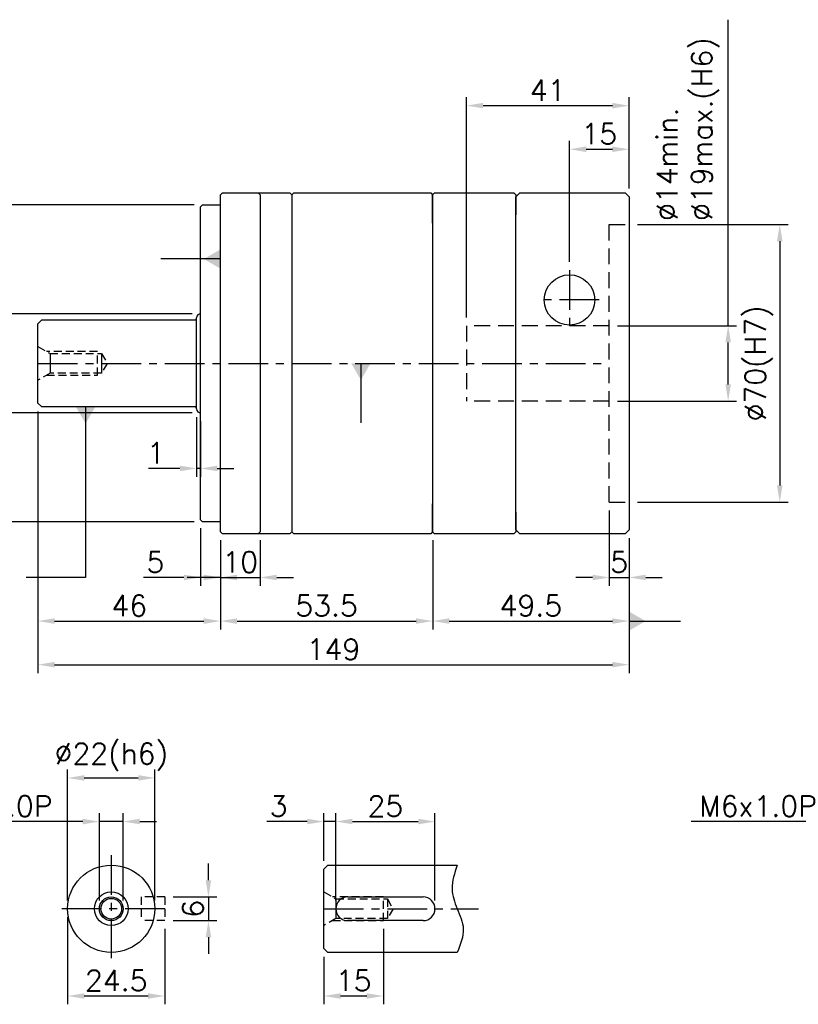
# Model space of a CAD drawing. Header units: millimetres. Extents: x -229 to 775, y -19 to 500.
# Tile 2 of 3: x -63 to 133, y 195 to 444. Entities that reach past the tile are written whole.
import ezdxf

# ---------------------------------------------------------------- set-up
doc = ezdxf.new("R2010")
doc.units = ezdxf.units.MM
doc.header["$LTSCALE"] = 4
doc.linetypes.add('CENTER', pattern=[2, 1.25, -0.25, 0.25, -0.25])
doc.linetypes.add('DASHED', pattern=[0.75, 0.5, -0.25])
for name, color, linetype in [('DIM', 6, 'Continuous'), ('MF090X1-211', 7, 'Continuous'), ('MF90X-011', 7, 'Continuous'), ('MF90X1-010', 7, 'Continuous'), ('MF90X1-012', 7, 'Continuous'), ('MF90X1-511', 7, 'Continuous'), ('圖框', 7, 'Continuous'), ('虛線', 170, 'DASHED')]:
    doc.layers.add(name, color=color, linetype=linetype)
doc.styles.get("Standard").update_dxf_attribs({"font": 'romans.shx'})
doc.dimstyles.get("Standard").update_dxf_attribs({"dimscale": 2.1, "dimtxt": 2.5, "dimasz": 2, "dimexe": 1, "dimexo": 1, "dimgap": 0.6, "dimtad": 1, "dimdec": 4, "dimdsep": 46, "dimtxsty": 'Standard', "dimcen": 0.5, "dimdle": 1, "dimclrt": 7, "dimadec": 4, "dimazin": 2, "dimtfac": 1, "dimtdec": 4, "dimtofl": 0, "dimtmove": 0, "dimatfit": 3, "dimfxl": 0, "dimtolj": 1, "dimarcsym": 0})

# ---------------------------------------------------------------- blocks, each defined once
blk = doc.blocks.new('*D14')
at = {"color": 0, "lineweight": -2, "ltscale": 2}
for p, q in [((115.35, 366.54), (115.35, 443.72)), ((87.45, 366.54), (117.45, 366.54)), ((115.35, 351.74), (115.35, 362.34)), ((87.45, 347.54), (117.45, 347.54))]:
    blk.add_line(p, q, dxfattribs=at)
at = {"color": 0, "ltscale": 2}
for points in [[(114.65, 362.34), (116.05, 362.34), (115.35, 366.54)], [(114.65, 351.74), (116.05, 351.74), (115.35, 347.54)]]:
    blk.add_solid(points, dxfattribs=at)
at = {"layer": 'Defpoints', "color": 0, "ltscale": 2}
for p in [(85.35, 366.54), (85.35, 347.54), (115.35, 347.54)]:
    blk.add_point(p, dxfattribs=at)
at = {"color": 7, "ltscale": 2, "insert": (97.34, 392.96), "char_height": 5.25, "attachment_point": 1, "rotation": 90}
blk.add_mtext('\\A1;%%C14min.\\P%%C19max.(H6)', dxfattribs=at)
blk = doc.blocks.new('*D15')
at = {"layer": 'Defpoints', "color": 0, "ltscale": 2}
for p in [(90.35, 392.04), (90.35, 322.04), (128.35, 322.04)]:
    blk.add_point(p, dxfattribs=at)
at = {"layer": '圖框', "color": 0, "lineweight": -2, "ltscale": 2}
for p, q in [((92.45, 392.04), (130.45, 392.04)), ((128.35, 387.84), (128.35, 326.24)), ((92.45, 322.04), (130.45, 322.04))]:
    blk.add_line(p, q, dxfattribs=at)
at = {"layer": '圖框', "color": 0, "ltscale": 2}
for points in [[(127.65, 387.84), (129.05, 387.84), (128.35, 392.04)], [(127.65, 326.24), (129.05, 326.24), (128.35, 322.04)]]:
    blk.add_solid(points, dxfattribs=at)
at = {"layer": '圖框', "color": 7, "ltscale": 2, "insert": (123.09, 357.04), "char_height": 5.25, "attachment_point": 5, "rotation": 90}
blk.add_mtext('\\A1;%%C70(H7)', dxfattribs=at)
blk = doc.blocks.new('*D16')
at = {"layer": 'Defpoints', "color": 0, "ltscale": 2}
for p in [(-17.65, 369.54), (-83.65, 344.54), (-17.65, 344.54)]:
    blk.add_point(p, dxfattribs=at)
at = {"layer": '圖框', "color": 0, "lineweight": -2, "ltscale": 2}
for p, q in [((-19.75, 369.54), (-85.75, 369.54)), ((-83.65, 365.34), (-83.65, 348.74)), ((-19.75, 344.54), (-85.75, 344.54))]:
    blk.add_line(p, q, dxfattribs=at)
at = {"layer": '圖框', "color": 0, "ltscale": 2}
for points in [[(-84.35, 365.34), (-82.95, 365.34), (-83.65, 369.54)], [(-84.35, 348.74), (-82.95, 348.74), (-83.65, 344.54)]]:
    blk.add_solid(points, dxfattribs=at)
at = {"layer": '圖框', "color": 7, "ltscale": 2, "insert": (-87.54, 357.04), "char_height": 5.25, "attachment_point": 5, "rotation": 90}
blk.add_mtext('\\A1;%%C25', dxfattribs=at)
blk = doc.blocks.new('*D17')
at = {"layer": 'Defpoints', "color": 0, "ltscale": 2}
for p in [(-17.15, 397.04), (-96.65, 317.04), (-17.15, 317.04)]:
    blk.add_point(p, dxfattribs=at)
at = {"layer": '圖框', "color": 0, "lineweight": -2, "ltscale": 2}
for p, q in [((-19.25, 397.04), (-98.75, 397.04)), ((-96.65, 392.84), (-96.65, 321.24)), ((-19.25, 317.04), (-98.75, 317.04))]:
    blk.add_line(p, q, dxfattribs=at)
at = {"layer": '圖框', "color": 0, "ltscale": 2}
for points in [[(-97.35, 392.84), (-95.95, 392.84), (-96.65, 397.04)], [(-97.35, 321.24), (-95.95, 321.24), (-96.65, 317.04)]]:
    blk.add_solid(points, dxfattribs=at)
at = {"layer": '圖框', "color": 7, "ltscale": 2, "insert": (-101.91, 357.04), "char_height": 5.25, "attachment_point": 5, "rotation": 90}
blk.add_mtext('\\A1;%%C80(h7)', dxfattribs=at)
blk = doc.blocks.new('*D18')
at = {"layer": 'Defpoints', "color": 0, "ltscale": 2}
for p in [(-17.65, 317.54), (-12.65, 314.54), (-12.65, 303.04)]:
    blk.add_point(p, dxfattribs=at)
at = {"layer": '圖框', "color": 0, "lineweight": -2, "ltscale": 2}
for p, q in [((-17.65, 315.44), (-17.65, 300.94)), ((-12.65, 312.44), (-12.65, 300.94)), ((-21.85, 303.04), (-32.07, 303.04)), ((-12.65, 303.04), (-17.65, 303.04)), ((-8.45, 303.04), (-4.25, 303.04))]:
    blk.add_line(p, q, dxfattribs=at)
at = {"layer": '圖框', "color": 0, "ltscale": 2}
for points in [[(-21.85, 303.74), (-21.85, 302.34), (-17.65, 303.04)], [(-8.45, 303.74), (-8.45, 302.34), (-12.65, 303.04)]]:
    blk.add_solid(points, dxfattribs=at)
at = {"layer": '圖框', "color": 7, "ltscale": 2, "insert": (-29.06, 306.92), "char_height": 5.25, "attachment_point": 5}
blk.add_mtext('\\A1;5', dxfattribs=at)
blk = doc.blocks.new('*D19')
at = {"layer": 'Defpoints', "color": 0, "ltscale": 2}
for p in [(-12.65, 314.54), (-2.65, 314.54), (-2.65, 303.04)]:
    blk.add_point(p, dxfattribs=at)
at = {"layer": '圖框', "color": 0, "lineweight": -2, "ltscale": 2}
for p, q in [((-12.65, 312.44), (-12.65, 300.94)), ((-2.65, 312.44), (-2.65, 300.94)), ((-16.85, 303.04), (-21.05, 303.04)), ((-12.65, 303.04), (-2.65, 303.04)), ((1.55, 303.04), (5.75, 303.04))]:
    blk.add_line(p, q, dxfattribs=at)
at = {"layer": '圖框', "color": 0, "ltscale": 2}
for points in [[(-16.85, 303.74), (-16.85, 302.34), (-12.65, 303.04)], [(1.55, 303.74), (1.55, 302.34), (-2.65, 303.04)]]:
    blk.add_solid(points, dxfattribs=at)
at = {"layer": '圖框', "color": 7, "ltscale": 2, "insert": (-7.65, 306.92), "char_height": 5.25, "attachment_point": 5}
blk.add_mtext('\\A1;10', dxfattribs=at)
blk = doc.blocks.new('*D20')
at = {"layer": 'Defpoints', "color": 0, "ltscale": 2}
for p in [(-58.65, 347.04), (-12.65, 314.54), (-12.65, 292.04)]:
    blk.add_point(p, dxfattribs=at)
at = {"layer": '圖框', "color": 0, "lineweight": -2, "ltscale": 2}
for p, q in [((-58.65, 344.94), (-58.65, 289.94)), ((-12.65, 312.44), (-12.65, 289.94)), ((-54.45, 292.04), (-16.85, 292.04))]:
    blk.add_line(p, q, dxfattribs=at)
at = {"layer": '圖框', "color": 0, "ltscale": 2}
for points in [[(-54.45, 292.74), (-54.45, 291.34), (-58.65, 292.04)], [(-16.85, 292.74), (-16.85, 291.34), (-12.65, 292.04)]]:
    blk.add_solid(points, dxfattribs=at)
at = {"layer": '圖框', "color": 7, "ltscale": 2, "insert": (-35.65, 295.92), "char_height": 5.25, "attachment_point": 5}
blk.add_mtext('\\A1;46', dxfattribs=at)
blk = doc.blocks.new('*D21')
at = {"layer": 'Defpoints', "color": 0, "ltscale": 2}
for p in [(-12.65, 314.54), (40.85, 314.54), (40.85, 292.04)]:
    blk.add_point(p, dxfattribs=at)
at = {"layer": '圖框', "color": 0, "lineweight": -2, "ltscale": 2}
for p, q in [((-12.65, 312.44), (-12.65, 289.94)), ((40.85, 312.44), (40.85, 289.94)), ((-8.45, 292.04), (36.65, 292.04))]:
    blk.add_line(p, q, dxfattribs=at)
at = {"layer": '圖框', "color": 0, "ltscale": 2}
for points in [[(-8.45, 292.74), (-8.45, 291.34), (-12.65, 292.04)], [(36.65, 292.74), (36.65, 291.34), (40.85, 292.04)]]:
    blk.add_solid(points, dxfattribs=at)
at = {"layer": '圖框', "color": 7, "ltscale": 2, "insert": (14.1, 295.92), "char_height": 5.25, "attachment_point": 5}
blk.add_mtext('\\A1;53.5', dxfattribs=at)
blk = doc.blocks.new('*D22')
at = {"layer": 'Defpoints', "color": 0, "ltscale": 2}
for p in [(40.85, 314.54), (90.35, 315.04), (90.35, 292.04)]:
    blk.add_point(p, dxfattribs=at)
at = {"layer": '圖框', "color": 0, "lineweight": -2, "ltscale": 2}
for p, q in [((90.35, 312.94), (90.35, 289.94)), ((40.85, 312.44), (40.85, 289.94)), ((45.05, 292.04), (86.15, 292.04))]:
    blk.add_line(p, q, dxfattribs=at)
at = {"layer": '圖框', "color": 0, "ltscale": 2}
for points in [[(45.05, 292.74), (45.05, 291.34), (40.85, 292.04)], [(86.15, 292.74), (86.15, 291.34), (90.35, 292.04)]]:
    blk.add_solid(points, dxfattribs=at)
at = {"layer": '圖框', "color": 7, "ltscale": 2, "insert": (65.6, 295.92), "char_height": 5.25, "attachment_point": 5}
blk.add_mtext('\\A1;49.5', dxfattribs=at)
blk = doc.blocks.new('*D23')
at = {"layer": 'Defpoints', "color": 0, "ltscale": 2}
for p in [(85.35, 322.04), (90.35, 315.04), (90.35, 303.04)]:
    blk.add_point(p, dxfattribs=at)
at = {"layer": '圖框', "color": 0, "lineweight": -2, "ltscale": 2}
for p, q in [((85.35, 319.94), (85.35, 300.94)), ((90.35, 312.94), (90.35, 300.94)), ((81.15, 303.04), (76.95, 303.04)), ((85.35, 303.04), (90.35, 303.04)), ((94.55, 303.04), (98.75, 303.04))]:
    blk.add_line(p, q, dxfattribs=at)
at = {"layer": '圖框', "color": 0, "ltscale": 2}
for points in [[(81.15, 303.74), (81.15, 302.34), (85.35, 303.04)], [(94.55, 303.74), (94.55, 302.34), (90.35, 303.04)]]:
    blk.add_solid(points, dxfattribs=at)
at = {"layer": '圖框', "color": 7, "ltscale": 2, "insert": (87.85, 306.92), "char_height": 5.25, "attachment_point": 5}
blk.add_mtext('\\A1;5', dxfattribs=at)
blk = doc.blocks.new('*D24')
at = {"layer": 'Defpoints', "color": 0, "ltscale": 2}
for p in [(90.35, 411.04), (90.35, 399.04), (75.35, 380.54)]:
    blk.add_point(p, dxfattribs=at)
at = {"layer": '圖框', "color": 0, "lineweight": -2, "ltscale": 2}
for p, q in [((75.35, 382.64), (75.35, 413.14)), ((90.35, 401.14), (90.35, 413.14)), ((79.55, 411.04), (86.15, 411.04))]:
    blk.add_line(p, q, dxfattribs=at)
at = {"layer": '圖框', "color": 0, "ltscale": 2}
for points in [[(79.55, 411.74), (79.55, 410.34), (75.35, 411.04)], [(86.15, 411.74), (86.15, 410.34), (90.35, 411.04)]]:
    blk.add_solid(points, dxfattribs=at)
at = {"layer": '圖框', "color": 7, "ltscale": 2, "insert": (82.85, 414.92), "char_height": 5.25, "attachment_point": 5}
blk.add_mtext('\\A1;15', dxfattribs=at)
blk = doc.blocks.new('*D25')
at = {"layer": 'Defpoints', "color": 0, "ltscale": 2}
for p in [(90.35, 422.04), (90.35, 399.04), (49.35, 366.54)]:
    blk.add_point(p, dxfattribs=at)
at = {"layer": '圖框', "color": 0, "lineweight": -2, "ltscale": 2}
for p, q in [((49.35, 368.64), (49.35, 424.14)), ((90.35, 401.14), (90.35, 424.14)), ((53.55, 422.04), (86.15, 422.04))]:
    blk.add_line(p, q, dxfattribs=at)
at = {"layer": '圖框', "color": 0, "ltscale": 2}
for points in [[(53.55, 422.74), (53.55, 421.34), (49.35, 422.04)], [(86.15, 422.74), (86.15, 421.34), (90.35, 422.04)]]:
    blk.add_solid(points, dxfattribs=at)
at = {"layer": '圖框', "color": 7, "ltscale": 2, "insert": (69.85, 425.92), "char_height": 5.25, "attachment_point": 5}
blk.add_mtext('\\A1;41', dxfattribs=at)
blk = doc.blocks.new('*D29')
at = {"layer": 'Defpoints', "color": 0, "ltscale": 2}
for p in [(-58.65, 347.04), (90.35, 315.04), (90.35, 281.04)]:
    blk.add_point(p, dxfattribs=at)
at = {"layer": '圖框', "color": 0, "lineweight": -2, "ltscale": 2}
for p, q in [((-58.65, 344.94), (-58.65, 278.94)), ((90.35, 312.94), (90.35, 278.94)), ((-54.45, 281.04), (86.15, 281.04))]:
    blk.add_line(p, q, dxfattribs=at)
at = {"layer": '圖框', "color": 0, "ltscale": 2}
for points in [[(-54.45, 281.74), (-54.45, 280.34), (-58.65, 281.04)], [(86.15, 281.74), (86.15, 280.34), (90.35, 281.04)]]:
    blk.add_solid(points, dxfattribs=at)
at = {"layer": '圖框', "color": 7, "ltscale": 2, "insert": (15.85, 284.92), "char_height": 5.25, "attachment_point": 5}
blk.add_mtext('\\A1;149', dxfattribs=at)
blk = doc.blocks.new('*D33')
at = {"layer": 'Defpoints', "color": 0, "ltscale": 2}
for p in [(-29.18, 252.48), (-51.18, 219.48), (-29.18, 219.48)]:
    blk.add_point(p, dxfattribs=at)
at = {"layer": '圖框', "color": 0, "lineweight": -2, "ltscale": 2}
for p, q in [((-51.18, 221.58), (-51.18, 254.58)), ((-29.18, 221.58), (-29.18, 254.58)), ((-46.98, 252.48), (-33.38, 252.48))]:
    blk.add_line(p, q, dxfattribs=at)
at = {"layer": '圖框', "color": 0, "ltscale": 2}
for points in [[(-46.98, 253.18), (-46.98, 251.78), (-51.18, 252.48)], [(-33.38, 253.18), (-33.38, 251.78), (-29.18, 252.48)]]:
    blk.add_solid(points, dxfattribs=at)
at = {"layer": '圖框', "color": 7, "ltscale": 2, "insert": (-40.18, 257.74), "char_height": 5.25, "attachment_point": 5}
blk.add_mtext('\\A1;%%C22(h6)', dxfattribs=at)
blk = doc.blocks.new('*D34')
at = {"layer": 'Defpoints', "color": 0, "ltscale": 2}
for p in [(-37.18, 241.48), (-43.18, 219.48), (-37.18, 219.48)]:
    blk.add_point(p, dxfattribs=at)
at = {"layer": '圖框', "color": 0, "lineweight": -2, "ltscale": 2}
for p, q in [((-43.18, 221.58), (-43.18, 243.58)), ((-37.18, 221.58), (-37.18, 243.58)), ((-47.38, 241.48), (-86.73, 241.48)), ((-37.18, 241.48), (-43.18, 241.48)), ((-32.98, 241.48), (-28.78, 241.48))]:
    blk.add_line(p, q, dxfattribs=at)
at = {"layer": '圖框', "color": 0, "ltscale": 2}
for points in [[(-47.38, 242.18), (-47.38, 240.78), (-43.18, 241.48)], [(-32.98, 242.18), (-32.98, 240.78), (-37.18, 241.48)]]:
    blk.add_solid(points, dxfattribs=at)
at = {"layer": '圖框', "color": 7, "ltscale": 2, "insert": (-69.84, 245.37), "char_height": 5.25, "attachment_point": 5}
blk.add_mtext('\\A1;M6x1.0P', dxfattribs=at)
blk = doc.blocks.new('*D35')
at = {"layer": 'Defpoints', "color": 0, "ltscale": 2}
for p in [(-51.18, 219.48), (-26.68, 216.48), (-26.68, 197.48)]:
    blk.add_point(p, dxfattribs=at)
at = {"layer": '圖框', "color": 0, "lineweight": -2, "ltscale": 2}
for p, q in [((-51.18, 217.38), (-51.18, 195.38)), ((-26.68, 214.38), (-26.68, 195.38)), ((-46.98, 197.48), (-30.88, 197.48))]:
    blk.add_line(p, q, dxfattribs=at)
at = {"layer": '圖框', "color": 0, "ltscale": 2}
for points in [[(-46.98, 198.18), (-46.98, 196.78), (-51.18, 197.48)], [(-30.88, 198.18), (-30.88, 196.78), (-26.68, 197.48)]]:
    blk.add_solid(points, dxfattribs=at)
at = {"layer": '圖框', "color": 7, "ltscale": 2, "insert": (-38.93, 201.37), "char_height": 5.25, "attachment_point": 5}
blk.add_mtext('\\A1;24.5', dxfattribs=at)
blk = doc.blocks.new('*D36')
at = {"layer": 'Defpoints', "color": 0, "ltscale": 2}
for p in [(-26.68, 222.48), (-26.68, 216.48), (-15.68, 216.48)]:
    blk.add_point(p, dxfattribs=at)
at = {"layer": '圖框', "color": 0, "lineweight": -2, "ltscale": 2}
for p, q in [((-15.68, 226.68), (-15.68, 230.88)), ((-24.58, 222.48), (-13.58, 222.48)), ((-15.68, 222.48), (-15.68, 216.48)), ((-24.58, 216.48), (-13.58, 216.48)), ((-15.68, 212.28), (-15.68, 208.08))]:
    blk.add_line(p, q, dxfattribs=at)
at = {"layer": '圖框', "color": 0, "ltscale": 2}
for points in [[(-16.38, 226.68), (-14.98, 226.68), (-15.68, 222.48)], [(-16.38, 212.28), (-14.98, 212.28), (-15.68, 216.48)]]:
    blk.add_solid(points, dxfattribs=at)
at = {"layer": '圖框', "color": 7, "ltscale": 2, "insert": (-19.57, 219.48), "char_height": 5.25, "attachment_point": 5, "rotation": 90}
blk.add_mtext('\\A1;6', dxfattribs=at)
blk = doc.blocks.new('*D37')
at = {"layer": 'Defpoints', "color": 0, "ltscale": 2}
for p in [(13.42, 241.48), (13.42, 229.48), (16.42, 219.48)]:
    blk.add_point(p, dxfattribs=at)
at = {"layer": '圖框', "color": 0, "lineweight": -2, "ltscale": 2}
for p, q in [((13.42, 231.58), (13.42, 243.58)), ((16.42, 221.58), (16.42, 243.58)), ((9.22, 241.48), (-1, 241.48)), ((16.42, 241.48), (13.42, 241.48)), ((20.62, 241.48), (24.82, 241.48))]:
    blk.add_line(p, q, dxfattribs=at)
at = {"layer": '圖框', "color": 0, "ltscale": 2}
for points in [[(9.22, 242.18), (9.22, 240.78), (13.42, 241.48)], [(20.62, 242.18), (20.62, 240.78), (16.42, 241.48)]]:
    blk.add_solid(points, dxfattribs=at)
at = {"layer": '圖框', "color": 7, "ltscale": 2, "insert": (2.01, 245.37), "char_height": 5.25, "attachment_point": 5}
blk.add_mtext('\\A1;3', dxfattribs=at)
blk = doc.blocks.new('*D38')
at = {"layer": 'Defpoints', "color": 0, "ltscale": 2}
for p in [(41.42, 241.48), (16.42, 219.48), (41.42, 219.48)]:
    blk.add_point(p, dxfattribs=at)
at = {"layer": '圖框', "color": 0, "lineweight": -2, "ltscale": 2}
for p, q in [((16.42, 221.58), (16.42, 243.58)), ((41.42, 221.58), (41.42, 243.58)), ((20.62, 241.48), (37.22, 241.48))]:
    blk.add_line(p, q, dxfattribs=at)
at = {"layer": '圖框', "color": 0, "ltscale": 2}
for points in [[(20.62, 242.18), (20.62, 240.78), (16.42, 241.48)], [(37.22, 242.18), (37.22, 240.78), (41.42, 241.48)]]:
    blk.add_solid(points, dxfattribs=at)
at = {"layer": '圖框', "color": 7, "ltscale": 2, "insert": (28.92, 245.37), "char_height": 5.25, "attachment_point": 5}
blk.add_mtext('\\A1;25', dxfattribs=at)
blk = doc.blocks.new('*D39')
at = {"layer": 'Defpoints', "color": 0, "ltscale": 2}
for p in [(28.42, 216.48), (13.42, 209.48), (28.42, 197.48)]:
    blk.add_point(p, dxfattribs=at)
at = {"layer": '圖框', "color": 0, "lineweight": -2, "ltscale": 2}
for p, q in [((28.42, 214.38), (28.42, 195.38)), ((13.42, 207.38), (13.42, 195.38)), ((17.62, 197.48), (24.22, 197.48))]:
    blk.add_line(p, q, dxfattribs=at)
at = {"layer": '圖框', "color": 0, "ltscale": 2}
for points in [[(17.62, 198.18), (17.62, 196.78), (13.42, 197.48)], [(24.22, 198.18), (24.22, 196.78), (28.42, 197.48)]]:
    blk.add_solid(points, dxfattribs=at)
at = {"layer": '圖框', "color": 7, "ltscale": 2, "insert": (20.92, 201.37), "char_height": 5.25, "attachment_point": 5}
blk.add_mtext('\\A1;15', dxfattribs=at)
blk = doc.blocks.new('*D41')
at = {"layer": 'Defpoints', "color": 0, "ltscale": 2}
for p in [(155.49, 241.48), (149.49, 219.48), (155.49, 219.48)]:
    blk.add_point(p, dxfattribs=at)
at = {"layer": '圖框', "color": 0, "lineweight": -2, "ltscale": 2}
for p, q in [((149.49, 221.58), (149.49, 243.58)), ((155.49, 221.58), (155.49, 243.58)), ((145.29, 241.48), (105.99, 241.48)), ((155.49, 241.48), (149.49, 241.48)), ((159.69, 241.48), (163.89, 241.48))]:
    blk.add_line(p, q, dxfattribs=at)
at = {"layer": '圖框', "color": 0, "ltscale": 2}
for points in [[(145.29, 242.18), (145.29, 240.78), (149.49, 241.48)], [(159.69, 242.18), (159.69, 240.78), (155.49, 241.48)]]:
    blk.add_solid(points, dxfattribs=at)
at = {"layer": '圖框', "color": 7, "ltscale": 2, "insert": (122.88, 245.37), "char_height": 5.25, "attachment_point": 5}
blk.add_mtext('\\A1;M6x1.0P', dxfattribs=at)
blk = doc.blocks.new('*D64')
at = {"layer": 'Defpoints', "color": 0, "ltscale": 2}
for p in [(-18.65, 345.54), (-17.65, 344.54), (-18.65, 330.54)]:
    blk.add_point(p, dxfattribs=at)
at = {"layer": '圖框', "color": 0, "lineweight": -2, "ltscale": 2}
for p, q in [((-18.65, 343.44), (-18.65, 328.44)), ((-17.65, 342.44), (-17.65, 328.44)), ((-22.85, 330.54), (-30.82, 330.54)), ((-17.65, 330.54), (-18.65, 330.54)), ((-13.45, 330.54), (-9.25, 330.54))]:
    blk.add_line(p, q, dxfattribs=at)
at = {"layer": '圖框', "color": 0, "ltscale": 2}
for points in [[(-22.85, 331.24), (-22.85, 329.84), (-18.65, 330.54)], [(-13.45, 331.24), (-13.45, 329.84), (-17.65, 330.54)]]:
    blk.add_solid(points, dxfattribs=at)
at = {"layer": '圖框', "color": 7, "ltscale": 2, "insert": (-28.94, 334.42), "char_height": 5.25, "attachment_point": 5}
blk.add_mtext('\\A1;1', dxfattribs=at)

msp = doc.modelspace()

# ---------------------------------------------------------------- linework, layer by layer
at = {"color": 0, "linetype": 'DASHED', "ltscale": 2}
for p, q in [((85.3485, 322.03764), (85.3485, 392.03764)), ((85.3485, 392.03764), (90.3485, 392.03764)), ((85.3485, 366.53764), (49.3485, 366.53764)), ((49.3485, 366.53764), (49.3485, 347.53764)), ((85.3485, 347.53764), (49.3485, 347.53764)), ((85.3485, 322.03764), (90.3485, 322.03764))]:
    msp.add_line(p, q, dxfattribs=at)
at = {"color": 0, "linetype": 'CENTER', "ltscale": 2}
for p, q in [((75.3485, 380.53764), (75.3485, 365.53764)), ((82.8485, 373.03764), (67.8485, 373.03764)), ((-58.6515, 357.03764), (85.3485, 357.03764))]:
    msp.add_line(p, q, dxfattribs=at)
at = {"layer": 'MF090X1-211', "color": 0}
for p, q in [((41.3485, 400.03764), (40.8485, 399.53764)), ((41.3485, 400.03764), (61.3485, 400.03764)), ((61.8485, 399.53764), (61.3485, 400.03764)), ((40.8485, 392.43764), (40.8485, 399.53764)), ((61.8485, 399.53764), (61.8485, 394.53764)), ((61.8485, 399.53764), (61.8485, 398.13764)), ((40.8485, 314.53764), (40.8485, 321.63764)), ((61.8485, 319.53764), (61.8485, 314.53764)), ((41.3485, 314.03764), (40.8485, 314.53764)), ((61.3485, 314.03764), (41.3485, 314.03764)), ((61.8485, 314.53764), (61.3485, 314.03764))]:
    msp.add_line(p, q, dxfattribs=at)
at = {"layer": 'MF90X-011', "color": 0}
for p, q in [((5.3485, 399.53764), (5.8485, 400.03764)), ((5.8485, 400.03764), (40.3485, 400.03764)), ((40.3485, 400.03764), (40.8485, 399.53764)), ((40.8485, 399.53764), (40.8485, 314.53764)), ((5.8485, 314.03764), (5.3485, 314.53764)), ((40.3485, 314.03764), (5.8485, 314.03764)), ((40.8485, 314.53764), (40.3485, 314.03764))]:
    msp.add_line(p, q, dxfattribs=at)
at = {"layer": 'MF90X1-010', "color": 0}
for p, q in [((-12.6515, 399.53764), (-12.1515, 400.03764)), ((-12.1515, 400.03764), (4.8485, 400.03764)), ((-2.6515, 399.53764), (-3.1515, 400.03764)), ((4.8485, 400.03764), (5.3485, 399.53764)), ((-2.6515, 399.53764), (-2.6515, 314.53764)), ((-17.6515, 396.53764), (-17.1515, 397.03764)), ((-17.6515, 317.53764), (-17.6515, 396.53764)), ((-17.1515, 397.03764), (-12.6515, 397.03764)), ((-17.1515, 317.03764), (-17.6515, 317.53764)), ((-12.6515, 317.03764), (-17.1515, 317.03764)), ((-2.6515, 314.53764), (-3.1515, 314.03764))]:
    msp.add_line(p, q, dxfattribs=at)
msp.add_lwpolyline([(5.3485, 399.53764), (5.3485, 314.53764), (4.8485, 314.03764), (-12.1515, 314.03764), (-12.6515, 314.53764), (-12.6515, 399.53764)], dxfattribs=at)
at = {"layer": 'MF90X1-012', "color": 0}
for p, q in [((-58.6515, 367.03764), (-57.6515, 368.03764)), ((-57.6515, 368.03764), (-19.0515, 368.03764)), ((-18.6515, 345.53764), (-18.6515, 368.53764)), ((-58.6515, 347.03764), (-58.6515, 367.03764)), ((-55.62041, 359.53764), (-55.62041, 354.53764)), ((-42.6515, 359.53764), (-42.6515, 354.53764)), ((-57.6515, 346.03764), (-58.6515, 347.03764)), ((-19.0515, 346.03764), (-57.6515, 346.03764))]:
    msp.add_line(p, q, dxfattribs=at)
at = {"layer": 'MF90X1-012', "color": 0, "linetype": 'CENTER', "ltscale": 2}
for p, q in [((-40.18111, 232.98379), (-40.18111, 205.98379)), ((-26.68111, 219.48379), (-53.68111, 219.48379))]:
    msp.add_line(p, q, dxfattribs=at)
at = {"layer": 'MF90X1-012', "color": 0, "ltscale": 2}
for p, q in [((13.42156, 229.48379), (14.42156, 230.48379)), ((13.42156, 209.48379), (13.42156, 229.48379)), ((14.42156, 230.48379), (47.02156, 230.48379)), ((16.45265, 221.98379), (16.45265, 216.98379)), ((19.42156, 222.48379), (38.42156, 222.48379)), ((38.42156, 216.48379), (19.42156, 216.48379)), ((14.42156, 208.48379), (13.42156, 209.48379)), ((47.02156, 208.48379), (14.42156, 208.48379))]:
    msp.add_line(p, q, dxfattribs=at)
for radius in [11, 4.25, 3, 2.6]:
    msp.add_circle((-40.18111, 219.48379), radius, dxfattribs=at)
at = {"layer": 'MF90X1-012', "color": 0}
for centre, radius, start, end in [((-19.0515, 368.43764), 0.4, 270, 0), ((-17.6515, 368.53764), 1, 90, 180), ((-19.0515, 345.63764), 0.4, 0, 90), ((-17.6515, 345.53764), 1, 180, 270)]:
    msp.add_arc(centre, radius, start, end, dxfattribs=at)
at = {"layer": 'MF90X1-012', "color": 0, "ltscale": 2}
for centre, start, end in [((19.42156, 219.48379), 90, 270), ((38.42156, 219.48379), 270, 90)]:
    msp.add_arc(centre, 3, start, end, dxfattribs=at)
at = {"layer": 'MF90X1-511', "color": 0}
msp.add_line((89.3485, 314.03764), (90.3485, 315.03764), dxfattribs=at)
at = {"layer": 'MF90X1-511', "linetype": 'DASHED'}
for p, q in [((-32.68111, 222.48379), (-32.68111, 216.48379)), ((-26.68111, 222.48379), (-32.68111, 222.48379)), ((-26.68111, 222.48379), (-26.68111, 216.48379)), ((29.42156, 221.98379), (29.42156, 216.98379)), ((-26.68111, 216.48379), (-32.68111, 216.48379))]:
    msp.add_line(p, q, dxfattribs=at)
at = {"layer": 'MF90X1-511', "color": 0}
msp.add_lwpolyline([(89.3485, 314.03764), (62.8485, 314.03764), (61.8485, 315.03764), (61.8485, 399.03764), (62.8485, 400.03764), (89.3485, 400.03764), (90.3485, 399.03764), (90.3485, 315.03764)], close=True, dxfattribs=at)
at = {"layer": 'MF90X1-511', "linetype": 'DASHED'}
for points in [[(13.42156, 223.73379), (16.45265, 221.98379), (29.42156, 221.98379), (30.86493, 219.48379), (29.42156, 216.98379), (16.45265, 216.98379), (13.42156, 215.23379)], [(15.58662, 216.48379), (28.42156, 216.48379), (28.42156, 222.48379), (15.58662, 222.48379)]]:
    msp.add_lwpolyline(points, dxfattribs=at)
at = {"layer": '圖框', "color": 0, "linetype": 'CENTER', "ltscale": 2}
msp.add_line((13.42156, 219.48379), (52.39411, 219.48379), dxfattribs=at)
at = {"layer": '圖框', "color": 0, "ltscale": 2}
msp.add_circle((75.3485, 373.03764), 6.35, dxfattribs=at)
msp.add_spline([(47.02156, 230.48379), (45.76561, 224.50528), (47.02156, 219.48379), (48.56325, 214.43393), (47.02156, 208.48379)], degree=3, dxfattribs=at)
at = {"layer": '虛線', "color": 0}
for points in [[(-58.6515, 361.28764), (-55.62041, 359.53764), (-42.6515, 359.53764), (-41.20812, 357.03764), (-42.6515, 354.53764), (-55.62041, 354.53764), (-58.6515, 352.78764)], [(-56.48643, 354.03764), (-43.6515, 354.03764), (-43.6515, 360.03764), (-56.48643, 360.03764)]]:
    msp.add_lwpolyline(points, dxfattribs=at)

# ---------------------------------------------------------------- dimensions: what is measured, and where the dimension line sits
at = {"color": 0, "ltscale": 2}
dim = msp.add_linear_dim(base=(115.3485, 347.53764), p1=(85.3485, 366.53764), p2=(85.3485, 347.53764), angle=90, text='%%C14min.\\P%%C19max.(H6)', dimstyle='Standard', override={"dimtmove": 0}, dxfattribs=at)
dim.commit()
dim.dimension.update_dxf_attribs({"geometry": '*D14', "text_midpoint": (115.3485, 417.70827), "dimtype": 160})
at = {"layer": '圖框', "color": 0, "ltscale": 2}
for base, p1, p2, picture, middle in [((90.3485, 422.03764), (49.3485, 366.53764), (90.3485, 399.03764), '*D25', (69.8485, 425.92264)), ((-12.6515, 292.03764), (-58.6515, 347.03764), (-12.6515, 314.53764), '*D20', (-35.6515, 295.92264)), ((90.3485, 281.03764), (-58.6515, 347.03764), (90.3485, 315.03764), '*D29', (15.8485, 284.92264)), ((40.8485, 292.03764), (-12.6515, 314.53764), (40.8485, 314.53764), '*D21', (14.0985, 295.92264)), ((41.42156, 241.48379), (16.42156, 219.48379), (41.42156, 219.48379), '*D38', (28.92156, 245.36879)), ((-26.68111, 197.48379), (-51.18111, 219.48379), (-26.68111, 216.48379), '*D35', (-38.93111, 201.36879))]:
    dim = msp.add_linear_dim(base=base, p1=p1, p2=p2, dimstyle='Standard', dxfattribs=at)
    dim.commit()
    dim.dimension.update_dxf_attribs({"geometry": picture, "text_midpoint": middle})
for base, p1, p2, picture, middle in [((90.3485, 411.03764), (75.3485, 380.53764), (90.3485, 399.03764), '*D24', (82.8485, 411.03764)), ((90.3485, 292.03764), (40.8485, 314.53764), (90.3485, 315.03764), '*D22', (65.5985, 292.03764)), ((28.42156, 197.48379), (13.42156, 209.48379), (28.42156, 216.48379), '*D39', (20.92156, 197.48379))]:
    dim = msp.add_linear_dim(base=base, p1=p1, p2=p2, dimstyle='Standard', dxfattribs=at)
    dim.commit()
    dim.dimension.update_dxf_attribs({"geometry": picture, "text_midpoint": middle, "dimtype": 160})
for base, p1, p2, text, picture, middle in [((-96.6515, 317.03764), (-17.1515, 397.03764), (-17.1515, 317.03764), '%%C<>(h7)', '*D17', (-96.6515, 357.03764)), ((128.3485, 322.03764), (90.3485, 392.03764), (90.3485, 322.03764), '%%C<>(H7)', '*D15', (128.3485, 357.03764)), ((-83.6515, 344.53764), (-17.6515, 369.53764), (-17.6515, 344.53764), '%%C<>', '*D16', (-83.6515, 357.03764))]:
    dim = msp.add_linear_dim(base=base, p1=p1, p2=p2, angle=90, text=text, dimstyle='Standard', override={"dimtmove": 0}, dxfattribs=at)
    dim.commit()
    dim.dimension.update_dxf_attribs({"geometry": picture, "text_midpoint": middle, "dimtype": 160})
for base, p1, p2, picture, middle in [((-18.6515, 330.53764), (-17.6515, 344.53764), (-18.6515, 345.53764), '*D64', (-28.9365, 334.42264)), ((13.42156, 241.48379), (16.42156, 219.48379), (13.42156, 229.48379), '*D37', (2.01156, 245.36879))]:
    dim = msp.add_linear_dim(base=base, p1=p1, p2=p2, dimstyle='Standard', override={"dimtofl": 1}, dxfattribs=at)
    dim.commit()
    dim.dimension.update_dxf_attribs({"geometry": picture, "text_midpoint": middle})
for base, p1, p2, picture, middle in [((90.3485, 303.03764), (85.3485, 322.03764), (90.3485, 315.03764), '*D23', (87.8485, 303.03764)), ((-12.6515, 303.03764), (-17.6515, 317.53764), (-12.6515, 314.53764), '*D18', (-29.0615, 303.03764)), ((-2.6515, 303.03764), (-12.6515, 314.53764), (-2.6515, 314.53764), '*D19', (-7.6515, 303.03764))]:
    dim = msp.add_linear_dim(base=base, p1=p1, p2=p2, dimstyle='Standard', override={"dimtofl": 1}, dxfattribs=at)
    dim.commit()
    dim.dimension.update_dxf_attribs({"geometry": picture, "text_midpoint": middle, "dimtype": 160})
dim = msp.add_linear_dim(base=(-29.18111, 252.48379), p1=(-51.18111, 219.48379), p2=(-29.18111, 219.48379), text='%%C<>(h6)', dimstyle='Standard', dxfattribs=at)
dim.commit()
dim.dimension.update_dxf_attribs({"geometry": '*D33', "text_midpoint": (-40.18111, 252.48379), "dimtype": 160})
for base, p1, p2, picture, middle in [((-37.18111, 241.48379), (-43.18111, 219.48379), (-37.18111, 219.48379), '*D34', (-69.84251, 241.48379)), ((155.49171, 241.48379), (149.49171, 219.48379), (155.49171, 219.48379), '*D41', (122.87639, 241.48379))]:
    dim = msp.add_linear_dim(base=base, p1=p1, p2=p2, text='M<>x1.0P', dimstyle='Standard', override={"dimtofl": 1}, dxfattribs=at)
    dim.commit()
    dim.dimension.update_dxf_attribs({"geometry": picture, "text_midpoint": middle, "dimtype": 160})
dim = msp.add_linear_dim(base=(-15.68111, 216.48379), p1=(-26.68111, 222.48379), p2=(-26.68111, 216.48379), angle=90, dimstyle='Standard', override={"dimtofl": 1}, dxfattribs=at)
dim.commit()
dim.dimension.update_dxf_attribs({"geometry": '*D36', "text_midpoint": (-19.56611, 219.48379)})

# ---------------------------------------------------------------- leaders
at = {"layer": 'DIM', "color": 0}
for points, override in [([(-12.6515, 383.36175), (-27.6515, 383.36175)], {"dimgap": 0.6, "dimtad": 0, "dimldrblk": 'DatumFilled'}), ([(22.75938, 357.03764), (22.75938, 342.03764)], {"dimgap": 0.6, "dimtad": 0, "dimldrblk": 'DatumFilled'}), ([(-46.6515, 346.03764), (-46.6515, 303.03764), (-61.6515, 303.03939)], {"dimldrblk": 'DatumFilled'})]:
    msp.add_leader(points, dimstyle='Standard', override=override, dxfattribs=at)
at = {"layer": '圖框', "color": 0, "ltscale": 2}
msp.add_leader([(90.3485, 292.03764), (103.2984, 292.03764)], dimstyle='Standard', override={"dimldrblk": 'DatumFilled'}, dxfattribs=at)

doc.saveas('drawing.dxf')
